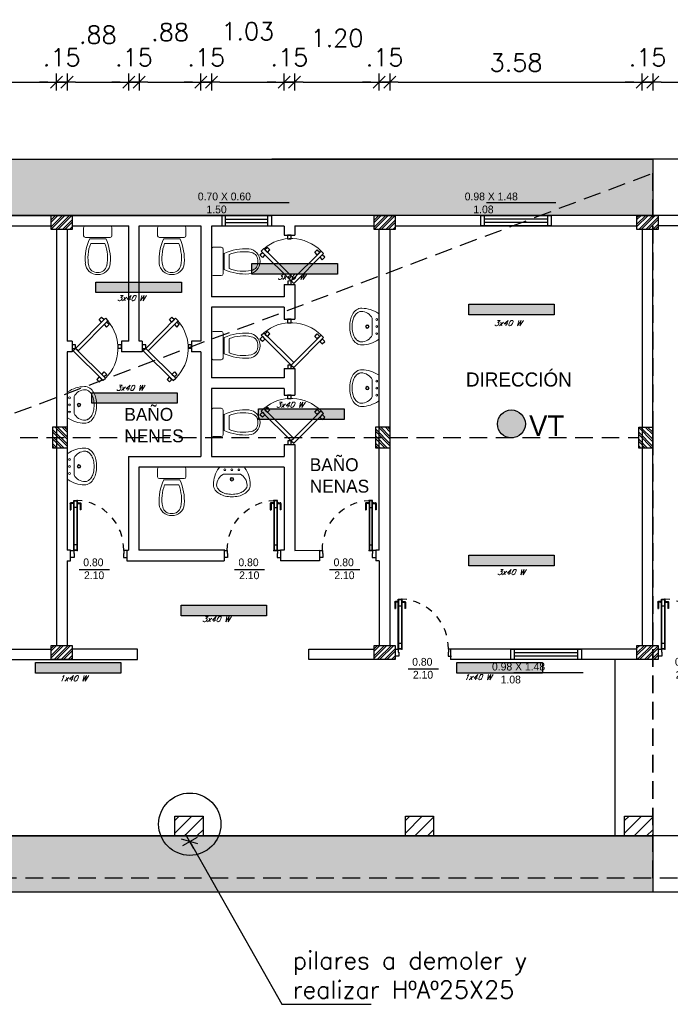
# Model space of a CAD drawing. Header units: millimetres. Extents: x 2152 to 2451, y 445 to 514.
# Tile 18 of 23: x 2398 to 2407, y 476 to 490. Entities that reach past the tile are written whole.
import ezdxf

# ---------------------------------------------------------------- set-up
doc = ezdxf.new("R2010")
doc.units = ezdxf.units.MM
for name, pattern in [('ACAD_ISO04W100', [30, 24, -3, 0, -3]), ('DASHED2', [0.375, 0.25, -0.125]), ('HIDDEN', [0.375, 0.25, -0.125])]:
    doc.linetypes.add(name, pattern=pattern)
for name, color, linetype in [('Abertura', 2, 'Continuous'), ('aberturas', 2, 'Continuous'), ('Cotas', 3, 'Continuous'), ('PAREDE', 6, 'Continuous')]:
    doc.layers.add(name, color=color, linetype=linetype)
doc.layers.add('P1-HACHURA', color=1, linetype='Continuous', lineweight=5)
doc.layers.add('SANITARIOS', color=2, linetype='Continuous', lineweight=5)
doc.styles.add('romans', font='romans.shx', dxfattribs={"oblique": 23})
doc.styles.add('SIMPLEX_8', font='simplex.shx')
doc.dimstyles.new('08', dxfattribs={"dimtxt": 0.25, "dimasz": 0.12, "dimexe": 0, "dimexo": 0, "dimgap": 0.15, "dimtad": 1, "dimzin": 4, "dimdsep": 46, "dimtxsty": 'SIMPLEX_8', "dimblk1": 'D', "dimblk2": 'D', "dimsah": 1, "dimcen": 0.09, "dimse1": 1, "dimse2": 1, "dimclre": 256, "dimclrt": 2, "dimadec": 0, "dimazin": 0, "dimtfac": 1, "dimtmove": 2, "dimatfit": 3, "dimldrblk": 'D', "dimfxl": 1, "dimtolj": 1, "dimtzin": 0, "dimarcsym": 0})

# ---------------------------------------------------------------- blocks, each defined once
blk = doc.blocks.new('puerta70 05')
at = {"color": 1, "linetype": 'Continuous'}
blk.add_line((71.829, 18.746), (71.829, 18.706), dxfattribs=at)
at = {"color": 2, "linetype": 'Continuous'}
for points in [[(71.909, 19.411), (71.954, 19.411), (71.954, 19.406), (72.009, 19.406), (72.009, 19.456)], [(71.909, 19.456), (71.909, 19.411)], [(71.909, 18.701), (71.954, 18.701), (71.954, 18.706), (72.009, 18.706), (72.009, 18.656)], [(71.909, 18.656), (71.909, 18.701)]]:
    blk.add_lwpolyline(points, dxfattribs=at)
at = {"color": 1, "linetype": 'DASHED2', "ltscale": 0.01}
blk.add_lwpolyline([(71.199, 18.751, -0.402216), (71.909, 19.411, -0.402216)], format="xyb", dxfattribs=at)
at = {"color": 2, "linetype": 'Continuous'}
blk.add_lwpolyline([(71.909, 18.701), (71.199, 18.701), (71.199, 18.751), (71.909, 18.751)], close=True, dxfattribs=at)
at = {"color": 1, "linetype": 'Continuous'}
blk.add_lwpolyline([(71.904, 18.706), (71.204, 18.706), (71.204, 18.746), (71.904, 18.746)], close=True, dxfattribs=at)
for points in [[(71.226, 18.751), (71.226, 18.755)], [(71.226, 18.755), (71.251, 18.755)], [(71.232, 18.755), (71.232, 18.791)], [(71.242, 18.801), (71.332, 18.801)], [(71.242, 18.755), (71.242, 18.791)], [(71.242, 18.791), (71.332, 18.791)], [(71.251, 18.755), (71.251, 18.751)], [(71.299, 18.746), (71.299, 18.706)], [(71.332, 18.801), (71.332, 18.791)], [(71.226, 18.701), (71.226, 18.696)], [(71.226, 18.696), (71.251, 18.696)], [(71.232, 18.696), (71.232, 18.661)], [(71.242, 18.696), (71.242, 18.661)], [(71.242, 18.661), (71.332, 18.661)], [(71.242, 18.651), (71.332, 18.651)], [(71.251, 18.696), (71.251, 18.701)], [(71.332, 18.651), (71.332, 18.661)]]:
    blk.add_lwpolyline(points, dxfattribs=at)
for points in [[(71.232, 18.791, -0.414214), (71.242, 18.801, -0.414214)], [(71.242, 18.651, -0.414214), (71.232, 18.661, -0.414214)]]:
    blk.add_lwpolyline(points, format="xyb", dxfattribs=at)
at = {"linetype": 'Continuous'}
for p in [(71.199, 18.751), (71.904, 18.746), (71.904, 18.746)]:
    blk.add_point(p, dxfattribs=at)
at = {"color": 2, "linetype": 'Continuous'}
blk.add_point((71.909, 18.751), dxfattribs=at)
blk = doc.blocks.new('INODPL')
for p, q in [((-0.176, 0.163), (0.176, 0.163)), ((-0.115, 0.18), (0.115, 0.18)), ((-0.101, 0.25), (0.099, 0.25)), ((-0.201, 0.025), (-0.201, 0.138)), ((-0.176, 0), (0.176, 0)), ((0.201, 0.138), (0.201, 0.025))]:
    blk.add_line(p, q)
for centre, radius, start, end in [((-0.006, 0.516), 0.172, 88.2558, 175.4745), ((0.412, 0.453), 0.552, 168.408, 201.6392), ((-0.014, 0.541), 0.117, 83.4652, 168.408), ((0.011, 0.541), 0.117, 11.592, 96.5348), ((0.006, 0.516), 0.172, 4.5255, 91.7442), ((-0.414, 0.453), 0.552, 338.3608, 11.592), ((0.522, 0.474), 0.701, 175.4745, 204.8463), ((-0.522, 0.474), 0.701, 335.1537, 4.5255), ((-0.176, 0.138), 0.025, 90, 180), ((0.176, 0.138), 0.025, 360, 90), ((-0.176, 0.025), 0.025, 180, 270), ((0.176, 0.025), 0.025, 270, 0)]:
    blk.add_arc(centre, radius, start, end)
blk = doc.blocks.new('HINO-B~1')
at = {"layer": 'SANITARIOS', "rotation": 90}
blk.add_blockref('INODPL', (0, 0), dxfattribs=at)
blk = doc.blocks.new('A$C6B4124A4')
at = {"layer": 'aberturas'}
for points in [[(0.243, 0.813), (0.208, 0.778), (0.173, 0.813), (0.208, 0.849)], [(0.615, 0.442), (0.65, 0.477), (0.226, 0.902), (0.19, 0.866)], [(0.279, 0.849), (0.314, 0.884), (0.279, 0.919), (0.243, 0.884)], [(0.05, 0.527), (0.05, 0.477), (0, 0.477), (0, 0.527)], [(0.65, 0.477), (0.685, 0.442), (0.261, 0.018), (0.226, 0.053)], [(0.7, 0.527), (0.7, 0.477), (0.65, 0.477), (0.65, 0.527)], [(0.279, 0.106), (0.243, 0.141), (0.208, 0.106), (0.243, 0.071)], [(0.314, 0.071), (0.349, 0.035), (0.314, 0), (0.279, 0.035)]]:
    blk.add_lwpolyline(points, close=True, dxfattribs=at)
at = {"layer": 'aberturas', "lineweight": 5}
blk.add_arc((0.643, 0.477), 0.595, 139.3252, 225.4946, dxfattribs=at)
blk = doc.blocks.new('LAVATORIO')
for points in [[(-150.686, 114.8, 0.200231), (-150.673, 114.819), (-150.673, 115.153, 0.19279), (-150.685, 115.171, 0.154902), (-150.921, 115.246, 0.17524), (-150.997, 115.223, 0.106133), (-151.053, 115.159, 0.070271), (-151.082, 115.082, 0.056527), (-151.093, 114.986, 0.056527), (-151.082, 114.89, 0.070271), (-151.053, 114.813, 0.106133), (-150.997, 114.749, 0.17524), (-150.921, 114.726, 0.154378), (-150.686, 114.8, 0.154902)], [(-150.773, 115.106, 0.280936), (-150.93, 115.202, 0.180168), (-150.969, 115.19, 0.055612), (-150.982, 115.182, 0.106133), (-151.024, 115.134, 0.070271), (-151.049, 115.07, 0.056527), (-151.058, 114.986, 0.056527), (-151.049, 114.901, 0.070271), (-151.024, 114.837, 0.106133), (-150.982, 114.789, 0.055612), (-150.969, 114.782, 0.180168), (-150.93, 114.77, 0.280936), (-150.773, 114.866), (-150.773, 115.106)]]:
    blk.add_lwpolyline(points, format="xyb")
for centre, radius in [((-150.709, 115.086), 0.0128), ((-150.843, 114.986), 0.0262), ((-150.843, 114.986), 0.0162), ((-150.709, 114.986), 0.0128), ((-150.709, 114.886), 0.0128)]:
    blk.add_circle(centre, radius)
blk = doc.blocks.new('LAVAT')
at = {"xscale": -1, "rotation": 269.9999999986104}
blk.add_blockref('LAVATORIO', (15211.164, 9300.131), dxfattribs=at)
blk = doc.blocks.new('D')
for p, q in [((-1, 0), (1, 0)), ((0, -1), (0, 1))]:
    blk.add_line(p, q)
at = {"color": 4}
blk.add_line((-0.71, -0.71), (0.71, 0.71), dxfattribs=at)
blk = doc.blocks.new('*D130')
at = {"layer": 'Cotas', "color": 0, "linetype": 'ACAD_ISO04W100', "lineweight": -2, "transparency": 16777216}
blk.add_line((2389.644, 488.942), (2398.124, 488.942), dxfattribs=at)
at = {"layer": 'Defpoints', "color": 0, "linetype": 'ACAD_ISO04W100', "transparency": 16777216}
for p in [(2398.244, 488.942), (2389.524, 488.238), (2398.244, 486.85)]:
    blk.add_point(p, dxfattribs=at)
at = {"layer": 'Cotas', "color": 0, "linetype": 'ACAD_ISO04W100', "lineweight": -2, "transparency": 16777216, "xscale": 0.12, "yscale": 0.12, "zscale": 0.12, "rotation": 180}
blk.add_blockref('D', (2389.524, 488.942), dxfattribs=at)
at = {"layer": 'Cotas', "color": 0, "linetype": 'ACAD_ISO04W100', "lineweight": -2, "transparency": 16777216, "xscale": 0.12, "yscale": 0.12, "zscale": 0.12}
blk.add_blockref('D', (2398.244, 488.942), dxfattribs=at)
at = {"layer": 'Cotas', "color": 2, "linetype": 'ACAD_ISO04W100', "transparency": 16777216, "insert": (2393.884, 489.217), "char_height": 0.25, "attachment_point": 5, "style": 'SIMPLEX_8'}
blk.add_mtext('\\A1;8.72', dxfattribs=at)
blk = doc.blocks.new('*D131')
at = {"layer": 'Cotas', "color": 0, "linetype": 'ACAD_ISO04W100', "lineweight": -2, "transparency": 16777216}
for p, q in [((2398.124, 488.942), (2398.004, 488.942)), ((2398.244, 488.942), (2398.394, 488.942)), ((2398.514, 488.942), (2398.634, 488.942))]:
    blk.add_line(p, q, dxfattribs=at)
at = {"layer": 'Defpoints', "color": 0, "linetype": 'ACAD_ISO04W100', "transparency": 16777216}
for p in [(2398.394, 488.942), (2398.244, 486.85), (2398.394, 486.85)]:
    blk.add_point(p, dxfattribs=at)
at = {"layer": 'Cotas', "color": 0, "linetype": 'ACAD_ISO04W100', "lineweight": -2, "transparency": 16777216, "xscale": 0.12, "yscale": 0.12, "zscale": 0.12}
blk.add_blockref('D', (2398.244, 488.942), dxfattribs=at)
at = {"layer": 'Cotas', "color": 0, "linetype": 'ACAD_ISO04W100', "lineweight": -2, "transparency": 16777216, "xscale": 0.12, "yscale": 0.12, "zscale": 0.12, "rotation": 180}
blk.add_blockref('D', (2398.394, 488.942), dxfattribs=at)
at = {"layer": 'Cotas', "color": 2, "linetype": 'ACAD_ISO04W100', "transparency": 16777216, "insert": (2398.319, 489.292), "char_height": 0.25, "attachment_point": 5, "style": 'SIMPLEX_8'}
blk.add_mtext('\\A1;.15', dxfattribs=at)
blk = doc.blocks.new('*D132')
at = {"layer": 'Cotas', "color": 0, "linetype": 'ACAD_ISO04W100', "lineweight": -2, "transparency": 16777216}
blk.add_line((2398.514, 488.942), (2399.149, 488.942), dxfattribs=at)
at = {"layer": 'Defpoints', "color": 0, "linetype": 'ACAD_ISO04W100', "transparency": 16777216}
for p in [(2399.269, 488.942), (2398.394, 486.85), (2399.269, 486.9)]:
    blk.add_point(p, dxfattribs=at)
at = {"layer": 'Cotas', "color": 0, "linetype": 'ACAD_ISO04W100', "lineweight": -2, "transparency": 16777216, "xscale": 0.12, "yscale": 0.12, "zscale": 0.12, "rotation": 180}
blk.add_blockref('D', (2398.394, 488.942), dxfattribs=at)
at = {"layer": 'Cotas', "color": 0, "linetype": 'ACAD_ISO04W100', "lineweight": -2, "transparency": 16777216, "xscale": 0.12, "yscale": 0.12, "zscale": 0.12}
blk.add_blockref('D', (2399.269, 488.942), dxfattribs=at)
at = {"layer": 'Cotas', "color": 2, "linetype": 'ACAD_ISO04W100', "transparency": 16777216, "insert": (2398.831, 489.612), "char_height": 0.25, "attachment_point": 5, "style": 'SIMPLEX_8'}
blk.add_mtext('\\A1;.88', dxfattribs=at)
blk = doc.blocks.new('*D133')
at = {"layer": 'Cotas', "color": 0, "linetype": 'ACAD_ISO04W100', "lineweight": -2, "transparency": 16777216}
for p, q in [((2399.149, 488.942), (2399.029, 488.942)), ((2399.269, 488.942), (2399.419, 488.942)), ((2399.539, 488.942), (2399.659, 488.942))]:
    blk.add_line(p, q, dxfattribs=at)
at = {"layer": 'Defpoints', "color": 0, "linetype": 'ACAD_ISO04W100', "transparency": 16777216}
for p in [(2399.419, 488.942), (2399.269, 486.9), (2399.419, 486.9)]:
    blk.add_point(p, dxfattribs=at)
at = {"layer": 'Cotas', "color": 0, "linetype": 'ACAD_ISO04W100', "lineweight": -2, "transparency": 16777216, "xscale": 0.12, "yscale": 0.12, "zscale": 0.12}
blk.add_blockref('D', (2399.269, 488.942), dxfattribs=at)
at = {"layer": 'Cotas', "color": 0, "linetype": 'ACAD_ISO04W100', "lineweight": -2, "transparency": 16777216, "xscale": 0.12, "yscale": 0.12, "zscale": 0.12, "rotation": 180}
blk.add_blockref('D', (2399.419, 488.942), dxfattribs=at)
at = {"layer": 'Cotas', "color": 2, "linetype": 'ACAD_ISO04W100', "transparency": 16777216, "insert": (2399.344, 489.292), "char_height": 0.25, "attachment_point": 5, "style": 'SIMPLEX_8'}
blk.add_mtext('\\A1;.15', dxfattribs=at)
blk = doc.blocks.new('*D134')
at = {"layer": 'Cotas', "color": 0, "linetype": 'ACAD_ISO04W100', "lineweight": -2, "transparency": 16777216}
blk.add_line((2399.539, 488.942), (2400.174, 488.942), dxfattribs=at)
at = {"layer": 'Defpoints', "color": 0, "linetype": 'ACAD_ISO04W100', "transparency": 16777216}
for p in [(2400.294, 488.942), (2399.419, 486.9), (2400.294, 486.9)]:
    blk.add_point(p, dxfattribs=at)
at = {"layer": 'Cotas', "color": 0, "linetype": 'ACAD_ISO04W100', "lineweight": -2, "transparency": 16777216, "xscale": 0.12, "yscale": 0.12, "zscale": 0.12, "rotation": 180}
blk.add_blockref('D', (2399.419, 488.942), dxfattribs=at)
at = {"layer": 'Cotas', "color": 0, "linetype": 'ACAD_ISO04W100', "lineweight": -2, "transparency": 16777216, "xscale": 0.12, "yscale": 0.12, "zscale": 0.12}
blk.add_blockref('D', (2400.294, 488.942), dxfattribs=at)
at = {"layer": 'Cotas', "color": 2, "linetype": 'ACAD_ISO04W100', "transparency": 16777216, "insert": (2399.856, 489.649), "char_height": 0.25, "attachment_point": 5, "style": 'SIMPLEX_8'}
blk.add_mtext('\\A1;.88', dxfattribs=at)
blk = doc.blocks.new('*D135')
at = {"layer": 'Cotas', "color": 0, "linetype": 'ACAD_ISO04W100', "lineweight": -2, "transparency": 16777216}
for p, q in [((2400.174, 488.942), (2400.054, 488.942)), ((2400.294, 488.942), (2400.444, 488.942)), ((2400.564, 488.942), (2400.684, 488.942))]:
    blk.add_line(p, q, dxfattribs=at)
at = {"layer": 'Defpoints', "color": 0, "linetype": 'ACAD_ISO04W100', "transparency": 16777216}
for p in [(2400.444, 488.942), (2400.294, 486.9), (2400.444, 486.897)]:
    blk.add_point(p, dxfattribs=at)
at = {"layer": 'Cotas', "color": 0, "linetype": 'ACAD_ISO04W100', "lineweight": -2, "transparency": 16777216, "xscale": 0.12, "yscale": 0.12, "zscale": 0.12}
blk.add_blockref('D', (2400.294, 488.942), dxfattribs=at)
at = {"layer": 'Cotas', "color": 0, "linetype": 'ACAD_ISO04W100', "lineweight": -2, "transparency": 16777216, "xscale": 0.12, "yscale": 0.12, "zscale": 0.12, "rotation": 180}
blk.add_blockref('D', (2400.444, 488.942), dxfattribs=at)
at = {"layer": 'Cotas', "color": 2, "linetype": 'ACAD_ISO04W100', "transparency": 16777216, "insert": (2400.369, 489.292), "char_height": 0.25, "attachment_point": 5, "style": 'SIMPLEX_8'}
blk.add_mtext('\\A1;.15', dxfattribs=at)
blk = doc.blocks.new('*D136')
at = {"layer": 'Cotas', "color": 0, "linetype": 'ACAD_ISO04W100', "lineweight": -2, "transparency": 16777216}
blk.add_line((2400.564, 488.942), (2401.354, 488.942), dxfattribs=at)
at = {"layer": 'Defpoints', "color": 0, "linetype": 'ACAD_ISO04W100', "transparency": 16777216}
for p in [(2401.474, 488.942), (2400.444, 486.897), (2401.474, 486.897)]:
    blk.add_point(p, dxfattribs=at)
at = {"layer": 'Cotas', "color": 0, "linetype": 'ACAD_ISO04W100', "lineweight": -2, "transparency": 16777216, "xscale": 0.12, "yscale": 0.12, "zscale": 0.12, "rotation": 180}
blk.add_blockref('D', (2400.444, 488.942), dxfattribs=at)
at = {"layer": 'Cotas', "color": 0, "linetype": 'ACAD_ISO04W100', "lineweight": -2, "transparency": 16777216, "xscale": 0.12, "yscale": 0.12, "zscale": 0.12}
blk.add_blockref('D', (2401.474, 488.942), dxfattribs=at)
at = {"layer": 'Cotas', "color": 2, "linetype": 'ACAD_ISO04W100', "transparency": 16777216, "insert": (2400.959, 489.662), "char_height": 0.25, "attachment_point": 5, "style": 'SIMPLEX_8'}
blk.add_mtext('\\A1;1.03', dxfattribs=at)
blk = doc.blocks.new('*D137')
at = {"layer": 'Cotas', "color": 0, "linetype": 'ACAD_ISO04W100', "lineweight": -2, "transparency": 16777216}
for p, q in [((2401.354, 488.942), (2401.234, 488.942)), ((2401.474, 488.942), (2401.623, 488.942)), ((2401.743, 488.942), (2401.863, 488.942))]:
    blk.add_line(p, q, dxfattribs=at)
at = {"layer": 'Defpoints', "color": 0, "linetype": 'ACAD_ISO04W100', "transparency": 16777216}
for p in [(2401.623, 488.942), (2401.474, 486.897), (2401.623, 486.9)]:
    blk.add_point(p, dxfattribs=at)
at = {"layer": 'Cotas', "color": 0, "linetype": 'ACAD_ISO04W100', "lineweight": -2, "transparency": 16777216, "xscale": 0.12, "yscale": 0.12, "zscale": 0.12}
blk.add_blockref('D', (2401.474, 488.942), dxfattribs=at)
at = {"layer": 'Cotas', "color": 0, "linetype": 'ACAD_ISO04W100', "lineweight": -2, "transparency": 16777216, "xscale": 0.12, "yscale": 0.12, "zscale": 0.12, "rotation": 180}
blk.add_blockref('D', (2401.623, 488.942), dxfattribs=at)
at = {"layer": 'Cotas', "color": 2, "linetype": 'ACAD_ISO04W100', "transparency": 16777216, "insert": (2401.549, 489.292), "char_height": 0.25, "attachment_point": 5, "style": 'SIMPLEX_8'}
blk.add_mtext('\\A1;.15', dxfattribs=at)
blk = doc.blocks.new('*D138')
at = {"layer": 'Cotas', "color": 0, "linetype": 'ACAD_ISO04W100', "lineweight": -2, "transparency": 16777216}
blk.add_line((2401.743, 488.942), (2402.704, 488.942), dxfattribs=at)
at = {"layer": 'Defpoints', "color": 0, "linetype": 'ACAD_ISO04W100', "transparency": 16777216}
for p in [(2402.824, 488.942), (2401.623, 486.9), (2402.824, 486.85)]:
    blk.add_point(p, dxfattribs=at)
at = {"layer": 'Cotas', "color": 0, "linetype": 'ACAD_ISO04W100', "lineweight": -2, "transparency": 16777216, "xscale": 0.12, "yscale": 0.12, "zscale": 0.12, "rotation": 180}
blk.add_blockref('D', (2401.623, 488.942), dxfattribs=at)
at = {"layer": 'Cotas', "color": 0, "linetype": 'ACAD_ISO04W100', "lineweight": -2, "transparency": 16777216, "xscale": 0.12, "yscale": 0.12, "zscale": 0.12}
blk.add_blockref('D', (2402.824, 488.942), dxfattribs=at)
at = {"layer": 'Cotas', "color": 2, "linetype": 'ACAD_ISO04W100', "transparency": 16777216, "insert": (2402.224, 489.565), "char_height": 0.25, "attachment_point": 5, "style": 'SIMPLEX_8'}
blk.add_mtext('\\A1;1.20', dxfattribs=at)
blk = doc.blocks.new('*D139')
at = {"layer": 'Cotas', "color": 0, "linetype": 'ACAD_ISO04W100', "lineweight": -2, "transparency": 16777216}
for p, q in [((2402.704, 488.942), (2402.584, 488.942)), ((2402.824, 488.942), (2402.974, 488.942)), ((2403.094, 488.942), (2403.214, 488.942))]:
    blk.add_line(p, q, dxfattribs=at)
at = {"layer": 'Defpoints', "color": 0, "linetype": 'ACAD_ISO04W100', "transparency": 16777216}
for p in [(2402.974, 488.942), (2402.824, 486.85), (2402.974, 486.85)]:
    blk.add_point(p, dxfattribs=at)
at = {"layer": 'Cotas', "color": 0, "linetype": 'ACAD_ISO04W100', "lineweight": -2, "transparency": 16777216, "xscale": 0.12, "yscale": 0.12, "zscale": 0.12}
blk.add_blockref('D', (2402.824, 488.942), dxfattribs=at)
at = {"layer": 'Cotas', "color": 0, "linetype": 'ACAD_ISO04W100', "lineweight": -2, "transparency": 16777216, "xscale": 0.12, "yscale": 0.12, "zscale": 0.12, "rotation": 180}
blk.add_blockref('D', (2402.974, 488.942), dxfattribs=at)
at = {"layer": 'Cotas', "color": 2, "linetype": 'ACAD_ISO04W100', "transparency": 16777216, "insert": (2402.899, 489.292), "char_height": 0.25, "attachment_point": 5, "style": 'SIMPLEX_8'}
blk.add_mtext('\\A1;.15', dxfattribs=at)
blk = doc.blocks.new('*D140')
at = {"layer": 'Cotas', "color": 0, "linetype": 'ACAD_ISO04W100', "lineweight": -2, "transparency": 16777216}
blk.add_line((2403.094, 488.942), (2406.434, 488.942), dxfattribs=at)
at = {"layer": 'Defpoints', "color": 0, "linetype": 'ACAD_ISO04W100', "transparency": 16777216}
for p in [(2406.554, 488.942), (2406.554, 488.238), (2402.974, 486.85)]:
    blk.add_point(p, dxfattribs=at)
at = {"layer": 'Cotas', "color": 0, "linetype": 'ACAD_ISO04W100', "lineweight": -2, "transparency": 16777216, "xscale": 0.12, "yscale": 0.12, "zscale": 0.12, "rotation": 180}
blk.add_blockref('D', (2402.974, 488.942), dxfattribs=at)
at = {"layer": 'Cotas', "color": 0, "linetype": 'ACAD_ISO04W100', "lineweight": -2, "transparency": 16777216, "xscale": 0.12, "yscale": 0.12, "zscale": 0.12}
blk.add_blockref('D', (2406.554, 488.942), dxfattribs=at)
at = {"layer": 'Cotas', "color": 2, "linetype": 'ACAD_ISO04W100', "transparency": 16777216, "insert": (2404.764, 489.217), "char_height": 0.25, "attachment_point": 5, "style": 'SIMPLEX_8'}
blk.add_mtext('\\A1;3.58', dxfattribs=at)
blk = doc.blocks.new('*D141')
at = {"layer": 'Cotas', "color": 0, "linetype": 'ACAD_ISO04W100', "lineweight": -2, "transparency": 16777216}
for p, q in [((2406.434, 488.942), (2406.314, 488.942)), ((2406.554, 488.942), (2406.704, 488.942)), ((2406.824, 488.942), (2406.944, 488.942))]:
    blk.add_line(p, q, dxfattribs=at)
at = {"layer": 'Defpoints', "color": 0, "linetype": 'ACAD_ISO04W100', "transparency": 16777216}
for p in [(2406.704, 488.942), (2406.554, 488.238), (2406.704, 488.238)]:
    blk.add_point(p, dxfattribs=at)
at = {"layer": 'Cotas', "color": 0, "linetype": 'ACAD_ISO04W100', "lineweight": -2, "transparency": 16777216, "xscale": 0.12, "yscale": 0.12, "zscale": 0.12}
blk.add_blockref('D', (2406.554, 488.942), dxfattribs=at)
at = {"layer": 'Cotas', "color": 0, "linetype": 'ACAD_ISO04W100', "lineweight": -2, "transparency": 16777216, "xscale": 0.12, "yscale": 0.12, "zscale": 0.12, "rotation": 180}
blk.add_blockref('D', (2406.704, 488.942), dxfattribs=at)
at = {"layer": 'Cotas', "color": 2, "linetype": 'ACAD_ISO04W100', "transparency": 16777216, "insert": (2406.629, 489.292), "char_height": 0.25, "attachment_point": 5, "style": 'SIMPLEX_8'}
blk.add_mtext('\\A1;.15', dxfattribs=at)
blk = doc.blocks.new('*D142')
at = {"layer": 'Cotas', "color": 0, "linetype": 'ACAD_ISO04W100', "lineweight": -2, "transparency": 16777216}
blk.add_line((2406.824, 488.942), (2412.344, 488.942), dxfattribs=at)
at = {"layer": 'Defpoints', "color": 0, "linetype": 'ACAD_ISO04W100', "transparency": 16777216}
for p in [(2412.464, 488.942), (2406.704, 488.238), (2412.464, 488.238)]:
    blk.add_point(p, dxfattribs=at)
at = {"layer": 'Cotas', "color": 0, "linetype": 'ACAD_ISO04W100', "lineweight": -2, "transparency": 16777216, "xscale": 0.12, "yscale": 0.12, "zscale": 0.12, "rotation": 180}
blk.add_blockref('D', (2406.704, 488.942), dxfattribs=at)
at = {"layer": 'Cotas', "color": 0, "linetype": 'ACAD_ISO04W100', "lineweight": -2, "transparency": 16777216, "xscale": 0.12, "yscale": 0.12, "zscale": 0.12}
blk.add_blockref('D', (2412.464, 488.942), dxfattribs=at)
at = {"layer": 'Cotas', "color": 2, "linetype": 'ACAD_ISO04W100', "transparency": 16777216, "insert": (2409.584, 489.217), "char_height": 0.25, "attachment_point": 5, "style": 'SIMPLEX_8'}
blk.add_mtext('\\A1;5.76', dxfattribs=at)
blk = doc.blocks.new('PILAR7')
at = {"layer": 'PAREDE', "linetype": 'ACAD_ISO04W100'}
h = blk.add_hatch(dxfattribs=at)
h.set_pattern_fill('ANSI32', color=1, scale=0.0074)
h.paths.add_polyline_path([(2569.07, 479.812), (2568.77, 479.812), (2568.77, 479.612), (2569.07, 479.612)])
at = {"layer": 'Cotas', "color": 5, "linetype": 'ACAD_ISO04W100'}
blk.add_lwpolyline([(2568.77, 479.812), (2569.07, 479.812), (2569.07, 479.612), (2568.77, 479.612)], close=True, dxfattribs=at)

msp = doc.modelspace()

# ---------------------------------------------------------------- hatches: boundary and pattern name
h = msp.add_hatch()
h.set_pattern_fill('ANSI31', color=1, angle=-180)
h.set_pattern_definition([(225, (2473.31254, 458.69485), (0.08838835, -0.08838835), [])])
h.paths.add_polyline_path([(2400.324, 478.53), (2399.924, 478.53), (2399.924, 478.25), (2400.324, 478.25)])
h = msp.add_hatch()
h.set_pattern_fill('ANSI31', color=1, angle=-180)
h.set_pattern_definition([(225, (2476.58254, 458.69485), (0.08838835, -0.08838835), [])])
h.paths.add_polyline_path([(2403.594, 478.53), (2403.194, 478.53), (2403.194, 478.25), (2403.594, 478.25)])
h = msp.add_hatch()
h.set_pattern_fill('ANSI31', color=1, angle=-180)
h.set_pattern_definition([(225, (2479.69254, 458.69485), (0.08838835, -0.08838835), [])])
h.paths.add_polyline_path([(2406.704, 478.53), (2406.304, 478.53), (2406.304, 478.25), (2406.704, 478.25)])
at = {"layer": 'P1-HACHURA', "linetype": 'ByBlock'}
h = msp.add_hatch(dxfattribs=at)
h.set_pattern_fill('ANGLE', color=256, scale=0.05, style=0)
h.set_pattern_definition([(0, (207.10594, 0), (0, 0.34925), [0.254, -0.09525]), (90, (207.10594, 0), (-0.34925, 2e-17), [0.254, -0.09525])])
h.paths.add_polyline_path([(2406.704, 487.85), (2401.689, 487.85), (2401.689, 487.05), (2406.704, 487.05)])
h.paths.add_polyline_path([(2401.689, 487.85), (2390.951, 487.85), (2390.951, 487.05), (2401.689, 487.05)])
h.paths.add_polyline_path([(2390.951, 487.85), (2379.686, 487.85), (2379.686, 477.45), (2390.951, 477.45), (2390.951, 478.25), (2380.504, 478.25), (2380.504, 487.05), (2390.951, 487.05)])
h.paths.add_polyline_path([(2401.689, 478.25), (2390.951, 478.25), (2390.951, 477.45), (2401.689, 477.45)])
h.paths.add_polyline_path([(2406.704, 478.25), (2401.689, 478.25), (2401.689, 477.45), (2406.704, 477.45)])
at = {"layer": 'PAREDE'}
h = msp.add_hatch(color=3, dxfattribs=at)
h.dxf.hatch_style = 1
h.paths.add_polyline_path([(2402.232, 486.368), (2401.018, 486.368), (2401.018, 486.218), (2402.232, 486.218)])
h = msp.add_hatch(color=3, dxfattribs=at)
h.dxf.hatch_style = 1
h.paths.add_polyline_path([(2400.017, 486.105), (2398.803, 486.105), (2398.803, 485.955), (2400.017, 485.955)])
h = msp.add_hatch(color=3, dxfattribs=at)
h.dxf.hatch_style = 1
h.paths.add_polyline_path([(2405.306, 485.79), (2404.092, 485.79), (2404.092, 485.64), (2405.306, 485.64)])
h = msp.add_hatch(color=3, dxfattribs=at)
h.dxf.hatch_style = 1
h.paths.add_polyline_path([(2399.958, 484.535), (2398.744, 484.535), (2398.744, 484.385), (2399.958, 484.385)])
h = msp.add_hatch(color=3, dxfattribs=at)
h.dxf.hatch_style = 1
h.paths.add_polyline_path([(2402.326, 484.306), (2401.112, 484.306), (2401.112, 484.156), (2402.326, 484.156)])
h = msp.add_hatch(color=2, dxfattribs=at)
h.dxf.hatch_style = 1
h.paths.add_polyline_path([(2404.5, 484.093, 1), (2404.896, 484.093, 1)])
h = msp.add_hatch(color=3, dxfattribs=at)
h.dxf.hatch_style = 1
h.paths.add_polyline_path([(2405.306, 482.23), (2404.092, 482.23), (2404.092, 482.08), (2405.306, 482.08)])
h = msp.add_hatch(color=3, dxfattribs=at)
h.dxf.hatch_style = 1
h.paths.add_polyline_path([(2401.226, 481.521), (2400.012, 481.521), (2400.012, 481.371), (2401.226, 481.371)])
h = msp.add_hatch(color=3, dxfattribs=at)
h.dxf.hatch_style = 1
h.paths.add_polyline_path([(2399.159, 480.708), (2397.945, 480.708), (2397.945, 480.558), (2399.159, 480.558)])
h = msp.add_hatch(color=3, dxfattribs=at)
h.dxf.hatch_style = 1
h.paths.add_polyline_path([(2405.14, 480.707), (2403.926, 480.707), (2403.926, 480.556), (2405.14, 480.556)])

# ---------------------------------------------------------------- linework, layer by layer
at = {"color": 6}
for p, q in [((2380.504, 487.85), (2400.594, 487.85)), ((2424.454, 487.85), (2401.301, 487.85)), ((2380.504, 487.05), (2400.594, 487.05)), ((2424.454, 487.05), (2401.301, 487.05)), ((2389.599, 486.9), (2398.172, 486.9)), ((2398.244, 486.85), (2398.244, 480.95)), ((2398.394, 486.85), (2398.394, 485.265)), ((2398.469, 486.9), (2399.269, 486.9)), ((2399.419, 486.9), (2400.294, 486.9)), ((2400.294, 486.9), (2400.294, 485.265)), ((2400.444, 486.897), (2400.444, 485.897)), ((2401.474, 486.897), (2400.444, 486.897)), ((2401.624, 486.9), (2402.749, 486.9)), ((2402.824, 482.3), (2402.824, 486.85)), ((2402.974, 486.85), (2402.974, 480.95)), ((2403.049, 486.9), (2406.479, 486.9)), ((2406.554, 486.85), (2406.554, 480.95)), ((2406.704, 480.95), (2406.704, 486.85)), ((2412.464, 486.9), (2406.779, 486.9)), ((2400.444, 485.747), (2400.444, 484.747)), ((2398.394, 485.115), (2398.394, 482.3)), ((2400.294, 485.115), (2400.294, 483.631)), ((2400.444, 484.597), (2400.444, 483.631)), ((2401.474, 483.803), (2401.474, 483.631)), ((2401.474, 483.803), (2401.624, 483.803)), ((2401.624, 483.803), (2401.624, 482.299)), ((2399.264, 483.63), (2400.294, 483.631)), ((2399.264, 483.63), (2399.264, 482.3)), ((2400.444, 483.631), (2401.474, 483.631)), ((2399.414, 483.48), (2399.414, 482.3)), ((2401.474, 483.48), (2399.414, 483.48)), ((2401.474, 483.48), (2401.474, 482.3)), ((2398.444, 482.3), (2398.394, 482.3)), ((2398.444, 482.15), (2398.444, 482.3)), ((2399.244, 482.3), (2399.244, 482.15)), ((2399.244, 482.3), (2399.264, 482.3)), ((2400.631, 482.3), (2399.414, 482.3)), ((2400.624, 482.3), (2400.624, 482.15)), ((2401.474, 482.3), (2401.424, 482.3)), ((2401.424, 482.3), (2401.424, 482.15)), ((2401.624, 482.299), (2401.974, 482.3)), ((2401.974, 482.3), (2401.974, 482.15)), ((2402.824, 482.3), (2402.774, 482.3)), ((2402.774, 482.3), (2402.774, 482.15)), ((2398.394, 482.15), (2398.394, 480.95)), ((2398.394, 482.15), (2398.444, 482.15)), ((2399.244, 482.15), (2400.624, 482.15)), ((2401.974, 482.15), (2401.424, 482.15)), ((2402.824, 482.15), (2402.774, 482.15)), ((2402.824, 482.15), (2402.824, 480.95)), ((2390.374, 480.9), (2398.169, 480.9)), ((2399.394, 480.9), (2398.469, 480.9)), ((2399.394, 480.75), (2399.394, 480.9)), ((2401.824, 480.75), (2401.824, 480.9)), ((2401.824, 480.9), (2402.749, 480.9)), ((2406.479, 480.9), (2403.832, 480.9)), ((2403.832, 480.9), (2403.832, 480.75)), ((2390.399, 480.75), (2398.394, 480.75)), ((2398.394, 480.75), (2399.394, 480.75)), ((2403.032, 480.75), (2401.824, 480.75)), ((2406.479, 480.75), (2403.832, 480.75))]:
    msp.add_line(p, q, dxfattribs=at)
at = {"color": 1}
for p, q in [((2400.559, 487.235), (2401.544, 487.235)), ((2404.345, 487.235), (2405.33, 487.235)), ((2399.269, 485.265), (2399.269, 486.9)), ((2399.419, 485.265), (2399.419, 486.9)), ((2401.474, 486.897), (2401.474, 486.77)), ((2401.624, 486.9), (2401.624, 486.77)), ((2401.474, 486.77), (2401.624, 486.77)), ((2401.474, 486.07), (2401.474, 485.897)), ((2401.474, 486.07), (2401.624, 486.07)), ((2401.624, 486.07), (2401.624, 485.577)), ((2401.474, 485.897), (2400.444, 485.897)), ((2401.474, 485.747), (2400.444, 485.747)), ((2401.474, 485.747), (2401.474, 485.577)), ((2401.474, 485.577), (2401.624, 485.577)), ((2398.465, 485.265), (2398.394, 485.265)), ((2398.465, 485.265), (2398.465, 485.115)), ((2399.269, 485.265), (2399.165, 485.265)), ((2399.165, 485.265), (2399.165, 485.115)), ((2399.461, 485.265), (2399.419, 485.265)), ((2399.461, 485.265), (2399.461, 485.115)), ((2400.294, 485.265), (2400.161, 485.265)), ((2400.161, 485.265), (2400.161, 485.115)), ((2398.465, 485.115), (2398.394, 485.115)), ((2399.461, 485.115), (2399.165, 485.115)), ((2400.294, 485.115), (2400.161, 485.115)), ((2401.474, 484.877), (2401.474, 484.747)), ((2401.474, 484.877), (2401.624, 484.877)), ((2401.624, 484.877), (2401.624, 484.503)), ((2401.474, 484.747), (2400.444, 484.747)), ((2401.474, 484.597), (2400.444, 484.597)), ((2401.474, 484.597), (2401.474, 484.503)), ((2401.474, 484.503), (2401.624, 484.503)), ((2398.567, 482.03), (2398.996, 482.03)), ((2400.768, 482.03), (2401.197, 482.03)), ((2402.118, 482.03), (2402.547, 482.03)), ((2406.168, 478.25), (2406.168, 480.75)), ((2403.233, 480.618), (2403.662, 480.618)), ((2404.733, 480.567), (2405.717, 480.567)), ((2424.454, 478.25), (2380.504, 478.25)), ((2424.454, 477.45), (2380.504, 477.45))]:
    msp.add_line(p, q, dxfattribs=at)
at = {"color": 2}
for p, q in [((2400.594, 486.897), (2400.594, 487.05)), ((2400.594, 487.05), (2401.301, 487.05)), ((2400.644, 486.897), (2400.644, 487.05)), ((2401.244, 486.897), (2401.244, 487.05)), ((2401.301, 486.897), (2401.301, 487.05)), ((2404.314, 486.9), (2404.314, 487.05)), ((2405.214, 486.9), (2405.214, 487.05)), ((2401.301, 486.897), (2400.594, 486.897)), ((2404.741, 480.75), (2404.741, 480.9)), ((2405.641, 480.75), (2405.641, 480.9))]:
    msp.add_line(p, q, dxfattribs=at)
for p, q in [((2405.264, 487.05), (2405.264, 486.9)), ((2405.691, 480.9), (2405.691, 480.75))]:
    msp.add_line(p, q)
at = {"color": 1}
for points in [[(2400.644, 486.997), (2401.244, 486.997)], [(2404.314, 487), (2405.214, 487)], [(2401.244, 486.947), (2400.644, 486.947)], [(2405.214, 486.95), (2404.314, 486.95)], [(2404.741, 480.85), (2405.641, 480.85)], [(2405.641, 480.8), (2404.741, 480.8)]]:
    msp.add_lwpolyline(points, dxfattribs=at)
at = {"color": 2}
for points in [[(2404.264, 487.05), (2405.264, 487.05), (2405.264, 486.9), (2404.264, 486.9)], [(2404.691, 480.9), (2405.691, 480.9), (2405.691, 480.75), (2404.691, 480.75)]]:
    msp.add_lwpolyline(points, close=True, dxfattribs=at)
at = {"color": 5}
for points in [[(2400.324, 478.53), (2400.324, 478.25), (2399.924, 478.25), (2399.924, 478.53)], [(2403.594, 478.53), (2403.594, 478.25), (2403.194, 478.25), (2403.194, 478.53)], [(2406.704, 478.53), (2406.704, 478.25), (2406.304, 478.25), (2406.304, 478.53)]]:
    msp.add_lwpolyline(points, close=True, dxfattribs=at)
at = {"layer": 'Cotas', "color": 3, "linetype": 'HIDDEN'}
for p, q in [((2380.104, 477.65), (2406.704, 487.65)), ((2380.104, 483.9), (2406.504, 483.899)), ((2425.054, 477.65), (2380.504, 477.65))]:
    msp.add_line(p, q, dxfattribs=at)
at = {"layer": 'Cotas', "color": 1}
msp.add_lwpolyline([(2406.704, 478.25), (2406.704, 477.45), (2379.686, 477.45), (2379.686, 487.85), (2406.704, 487.85), (2406.704, 487.05), (2380.504, 487.05), (2380.504, 478.25), (2406.704, 478.25)], dxfattribs=at)
at = {"layer": 'Cotas', "color": 3, "linetype": 'HIDDEN'}
msp.add_lwpolyline([(2406.704, 477.65), (2406.704, 477.65), (2406.704, 487.65), (2406.704, 487.65)], close=True, dxfattribs=at)
at = {"layer": 'Cotas', "color": 0}
for points in [[(2401.018, 486.368), (2402.232, 486.368), (2402.232, 486.218), (2401.018, 486.218)], [(2398.803, 486.105), (2400.017, 486.105), (2400.017, 485.955), (2398.803, 485.955)], [(2404.092, 485.79), (2405.306, 485.79), (2405.306, 485.64), (2404.092, 485.64)], [(2398.744, 484.535), (2399.958, 484.535), (2399.958, 484.385), (2398.744, 484.385)], [(2401.112, 484.306), (2402.326, 484.306), (2402.326, 484.156), (2401.112, 484.156)], [(2404.092, 482.23), (2405.306, 482.23), (2405.306, 482.08), (2404.092, 482.08)], [(2400.012, 481.521), (2401.226, 481.521), (2401.226, 481.371), (2400.012, 481.371)], [(2397.945, 480.708), (2399.159, 480.708), (2399.159, 480.558), (2397.945, 480.558)], [(2403.926, 480.707), (2405.14, 480.707), (2405.14, 480.556), (2403.926, 480.556)]]:
    msp.add_lwpolyline(points, close=True, dxfattribs=at)
msp.add_circle((2404.698, 484.093), 0.198, dxfattribs=at)
at = {"layer": 'Cotas', "color": 6, "linetype": 'ACAD_ISO04W100'}
msp.add_circle((2400.136, 478.416), 0.442, dxfattribs=at)

# ---------------------------------------------------------------- block references
at = {"color": 6, "xscale": -1, "rotation": 90.12194099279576}
for p in [(2402.05, 486.771), (2402.05, 485.578), (2402.05, 484.504)]:
    msp.add_blockref('A$C6B4124A4', p, dxfattribs=at)
at = {"color": 1, "xscale": -1, "rotation": 0.1219409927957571}
for p in [(2399.166, 484.689), (2400.162, 484.689)]:
    msp.add_blockref('A$C6B4124A4', p, dxfattribs=at)
at = {"layer": 'Abertura', "color": 2, "rotation": 270}
for p in [(2379.788, 554.208), (2384.393, 552.808), (2388.124, 552.808)]:
    msp.add_blockref('puerta70 05', p, dxfattribs=at)
at = {"layer": 'Abertura', "color": 2, "xscale": -1, "rotation": 90}
for p in [(2420.079, 554.208), (2421.429, 554.208)]:
    msp.add_blockref('puerta70 05', p, dxfattribs=at)
at = {"layer": 'Cotas', "linetype": 'ACAD_ISO04W100'}
for p in [(-170.601, 7.238), (-166.021, 7.238), (-162.291, 7.238), (-170.601, 1.138), (-166.021, 1.138), (-162.291, 1.138)]:
    msp.add_blockref('PILAR7', p, dxfattribs=at)
at = {"layer": 'Cotas', "linetype": 'ACAD_ISO04W100', "rotation": 90}
for p in [(2878.006, -2085.02), (2882.586, -2085.02), (2886.316, -2085.021)]:
    msp.add_blockref('PILAR7', p, dxfattribs=at)
at = {"layer": 'SANITARIOS', "color": 252, "xscale": -1, "rotation": 270}
for p in [(2398.831, 486.9), (2399.88, 486.9), (2399.88, 483.48)]:
    msp.add_blockref('HINO-B~1', p, dxfattribs=at)
at = {"layer": 'SANITARIOS', "color": 252, "xscale": -1}
for p in [(2400.444, 486.398), (2400.444, 485.203), (2400.444, 484.114)]:
    msp.add_blockref('HINO-B~1', p, dxfattribs=at)
at = {"layer": 'SANITARIOS', "color": 252}
for p, rotation in [((-6746.634, 15811.623), 270), ((-6746.634, 15810.751), 270), ((11547.852, -14841.788), 89.99999999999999), ((11547.852, -14842.66), 89.99999999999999)]:
    msp.add_blockref('LAVAT', p, dxfattribs=dict(at, rotation=rotation))
msp.add_blockref('LAVAT', (-12925.417, -8665.979), dxfattribs=at)

# ---------------------------------------------------------------- texts
for s, width, insert, char_height, attachment_point in [('\\A1;{\\fZurich Cn BT|b0|i0|c0|p34;\\C2;     0.70 X 0.60\\P        1.50}', 1.99287, (2400.045, 487.374), 0.11019, 1), ('\\A1;{\\fZurich Cn BT|b0|i0|c0|p34;\\C2;     0.98 X 1.48\\P        1.08}', 1.99287, (2403.831, 487.374), 0.11019, 1), ('\\A1;{\\fZurich Cn BT|b0|i0|c0|p34;\\C2;DIRECCIÓN}', 1.99287, (2404.053, 484.823), 0.2, 1), ('\\A1;{\\fZurich Cn BT|b0|i0|c0|p34;\\C2;BAÑO\\PNENES}', 13.35192, (2399.208, 483.83), 0.18273, 7), ('\\A1;{\\fZurich Cn BT|b0|i0|c0|p34;\\C2;VT}', 0.58534, (2404.95, 483.923), 0.29056, 7), ('\\A1;{\\fZurich Cn BT|b0|i0|c0|p34;\\C2;BAÑO\\PNENAS}', 13.35192, (2401.838, 483.116), 0.18273, 7), ('\\A1;\\pi0.82853;{\\fZurich Cn BT|b0|i0|c0|p34;\\C2;0.80\\P\\pi0.83902;2.10}', 1.99287, (2397.796, 482.185), 0.11019, 1), ('\\A1;\\pi0.82853;{\\fZurich Cn BT|b0|i0|c0|p34;\\C2;0.80\\P\\pi0.83902;2.10}', 1.99287, (2399.997, 482.185), 0.11019, 1), ('\\A1;\\pi0.82853;{\\fZurich Cn BT|b0|i0|c0|p34;\\C2;0.80\\P\\pi0.83902;2.10}', 1.99287, (2401.347, 482.185), 0.11019, 1), ('\\A1;\\pi0.82853;{\\fZurich Cn BT|b0|i0|c0|p34;\\C2;0.80\\P\\pi0.83902;2.10}', 1.99287, (2402.462, 480.774), 0.11019, 1), ('\\A1;{\\fZurich Cn BT|b0|i0|c0|p34;\\C2;     0.98 X 1.48\\P        1.08}', 1.99287, (2404.218, 480.706), 0.11019, 1), ('\\A1;\\pi0.82853;{\\fZurich Cn BT|b0|i0|c0|p34;\\C2;0.80\\P\\pi0.83902;2.10}', 1.99287, (2406.189, 480.774), 0.11019, 1)]:
    msp.add_mtext_dynamic_manual_height_columns(s, width=width, gutter_width=1, heights=[0], dxfattribs=dict(insert=insert, char_height=char_height, attachment_point=attachment_point))
at = {"layer": 'Cotas', "color": 2, "char_height": 0.0779, "attachment_point": 1, "style": 'romans'}
for s, insert in [('3x40 W', (2401.379, 486.218)), ('3x40 W', (2399.105, 485.916)), ('3x40 W', (2404.451, 485.562)), ('3x40 W', (2399.088, 484.643)), ('3x40 W', (2401.358, 484.403)), ('3x40 W', (2404.496, 482.03)), ('3x40 W', (2400.311, 481.363)), ('1x40 W', (2404.024, 480.541)), ('1x40 W', (2398.286, 480.523))]:
    msp.add_mtext_dynamic_manual_height_columns(s, width=0.57118, gutter_width=12.5, heights=[0], dxfattribs=dict(at, insert=insert))
at = {"layer": 'Cotas', "color": 2, "linetype": 'ACAD_ISO04W100', "insert": (2401.597, 475.944), "char_height": 0.25, "attachment_point": 7, "style": 'SIMPLEX_8'}
msp.add_mtext('pilares a demoler y\\Prealizar HºAº25X25', dxfattribs=at)

# ---------------------------------------------------------------- dimensions: what is measured, and where the dimension line sits
at = {"layer": 'Cotas', "color": 1, "linetype": 'ACAD_ISO04W100'}
for base, p1, p2, picture, middle in [((2399.268898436, 488.94233323), (2398.393898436, 486.849791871), (2399.268898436, 486.899772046), '*D132', (2398.831398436, 489.611547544)), ((2400.2939, 488.94233), (2399.41887, 486.89977), (2400.2939, 486.89975), '*D134', (2399.8564, 489.6485)), ((2401.474, 488.942), (2400.444, 486.897), (2401.474, 486.897), '*D136', (2400.959, 489.662)), ((2402.824, 488.942), (2401.623, 486.9), (2402.824, 486.85), '*D138', (2402.224, 489.565))]:
    dim = msp.add_linear_dim(base=base, p1=p1, p2=p2, dimstyle='08', dxfattribs=at)
    dim.commit()
    dim.dimension.update_dxf_attribs({"geometry": picture, "text_midpoint": middle, "dimtype": 160})
for base, p1, p2, picture, middle in [((2398.244, 488.942), (2389.524, 488.238), (2398.244, 486.85), '*D130', (2393.884, 489.217)), ((2398.394, 488.942), (2398.244, 486.85), (2398.394, 486.85), '*D131', (2398.319, 489.292)), ((2399.419, 488.942), (2399.269, 486.9), (2399.419, 486.9), '*D133', (2399.344, 489.292)), ((2400.444, 488.942), (2400.294, 486.9), (2400.444, 486.897), '*D135', (2400.369, 489.292)), ((2401.623, 488.942), (2401.474, 486.897), (2401.623, 486.9), '*D137', (2401.549, 489.292)), ((2402.974, 488.942), (2402.824, 486.85), (2402.974, 486.85), '*D139', (2402.899, 489.292)), ((2406.554, 488.942), (2402.974, 486.85), (2406.554, 488.238), '*D140', (2404.764, 489.217)), ((2406.704, 488.942), (2406.554, 488.238), (2406.704, 488.238), '*D141', (2406.629, 489.292)), ((2412.464, 488.942), (2406.704, 488.238), (2412.464, 488.238), '*D142', (2409.584, 489.217))]:
    dim = msp.add_linear_dim(base=base, p1=p1, p2=p2, dimstyle='08', dxfattribs=at)
    dim.commit()
    dim.dimension.update_dxf_attribs({"geometry": picture, "text_midpoint": middle})

# ---------------------------------------------------------------- leaders
at = {"layer": 'Cotas', "color": 6, "linetype": 'ACAD_ISO04W100', "annotation_type": 0, "has_hookline": 1, "hookline_direction": 0}
msp.add_leader([(2400.136, 478.17), (2401.44, 475.861), (2401.56, 475.861)], dimstyle='08', dxfattribs=at)

doc.saveas('drawing.dxf')
